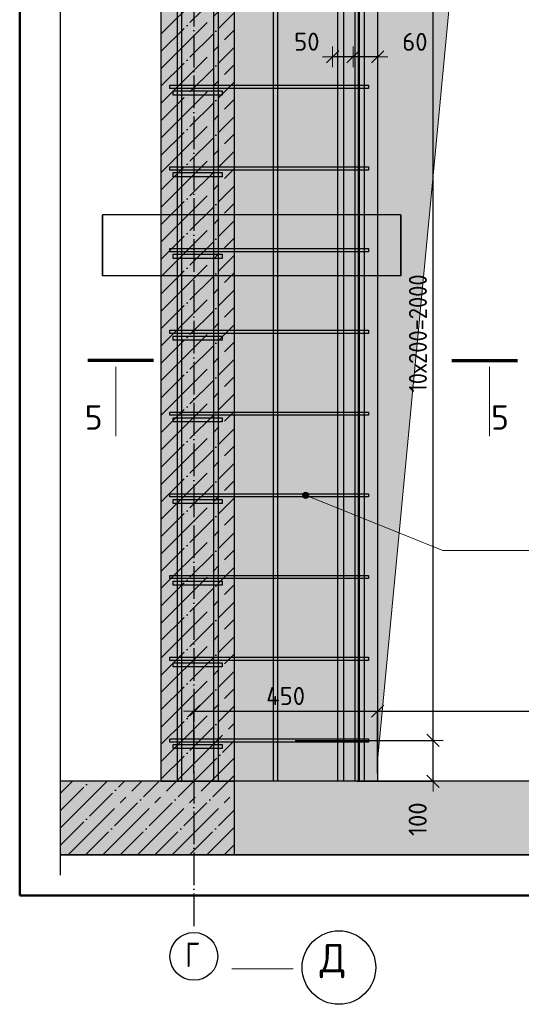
# Model space of a CAD drawing. Header units: millimetres. Extents: x -2258 to 68686, y -2266 to 30725.
# Tile 56 of 83: x 30216 to 31443, y 21564 to 23975. Entities that reach past the tile are written whole.
import ezdxf

# ---------------------------------------------------------------- set-up
doc = ezdxf.new("R2010")
doc.units = ezdxf.units.MM
doc.header["$PDMODE"] = 65
doc.linetypes.add('______11', pattern=[100, 80, -10, 0, -10])
doc.linetypes.add('______5', pattern=[220, 160, -20, 20, -20])
for name, color, linetype, lineweight in [('Standard', 7, 'Continuous', 25), ('Арм.стержн. Арматура края', 96, 'Continuous', 35), ('Арм.стержн. вертикальными 1', 22, 'Continuous', 35), ('Арм.стержн. Доп. арматура', 180, 'Continuous', 35), ('Арм.стержн. Хомут', 240, 'Continuous', 35), ('Размерная линия_ общее', 7, 'Continuous', 13), ('Фундамент (1)', 7, 'Continuous', 35)]:
    doc.layers.add(name, color=color, linetype=linetype, lineweight=lineweight)
doc.layers.add('Осевая линия_ общее', color=7, linetype='______5', lineweight=13, true_color=0xa0a0a0)
doc.styles.add('ISOCPEUR', font='ISOCPEUR')
doc.dimstyles.new('DIMSTYLE_11', dxfattribs={"dimtxt": 44, "dimasz": 50, "dimexe": 0, "dimexo": 0, "dimgap": 22, "dimtad": 2, "dimdec": 0, "dimrnd": 5, "dimzin": 12, "dimdsep": 46, "dimtxsty": 'ISOCPEUR', "dimblk1": 'ALL_ML_STRICH', "dimblk2": 'ALL_ML_STRICH', "dimsah": 1, "dimcen": 0, "dimclrd": 7, "dimclre": 256, "dimclrt": 7, "dimadec": 0, "dimazin": 0, "dimtfac": 1, "dimtdec": 0, "dimtix": 1, "dimtmove": 2, "dimatfit": 3, "dimfxl": 0, "dimtvp": 1.2, "dimtzin": 0, "dimlwd": 0, "dimlwe": -3, "dimarcsym": 0})
doc.dimstyles.new('DIMSTYLE_3', dxfattribs={"dimtxt": 44, "dimasz": 50, "dimexe": 0, "dimexo": 0, "dimgap": 22, "dimtad": 2, "dimdec": 0, "dimrnd": 5, "dimzin": 12, "dimdsep": 46, "dimtxsty": 'ISOCPEUR', "dimblk1": 'ALL_ML_STRICH', "dimblk2": 'ALL_ML_STRICH', "dimsah": 1, "dimcen": 0, "dimclrd": 7, "dimclre": 256, "dimclrt": 7, "dimadec": 0, "dimazin": 0, "dimtfac": 1, "dimtdec": 0, "dimtix": 1, "dimtmove": 2, "dimatfit": 3, "dimfxl": 0, "dimtzin": 0, "dimlwd": 0, "dimlwe": -3, "dimarcsym": 0})

# ---------------------------------------------------------------- blocks, each defined once
blk = doc.blocks.new('ALL_ML_STRICH')
at = {"color": 0, "linetype": 'ByBlock', "lineweight": -2}
for p, q in [((0, -0.5), (0, 0.5)), ((-1, 0), (0.5, 0)), ((-0.3, -0.3), (0.3, 0.3))]:
    blk.add_line(p, q, dxfattribs=at)
blk = doc.blocks.new('*D314')
at = {"layer": 'DEFPOINTS', "color": 7, "linetype": 'Continuous', "lineweight": 13, "transparency": 33554687}
for p in [(30869.4, 22210.1), (31021.4, 22110.1), (31227.1, 22110.1)]:
    blk.add_point(p, dxfattribs=at)
at = {"layer": 'Размерная линия_ общее', "color": 253, "linetype": 'Continuous', "lineweight": -2, "true_color": 0xa0a0a0, "transparency": 33554687}
for p, q in [((30889.4, 22210.1), (31227.1, 22210.1)), ((31041.4, 22110.1), (31227.1, 22110.1))]:
    blk.add_line(p, q, dxfattribs=at)
at = {"layer": 'Размерная линия_ общее', "color": 7, "linetype": 'Continuous', "lineweight": -2, "transparency": 33554687}
blk.add_line((31227.1, 22110.1), (31227.1, 22210.1), dxfattribs=at)
at = {"layer": 'Размерная линия_ общее', "color": 7, "linetype": 'Continuous', "lineweight": 13, "transparency": 33554687, "xscale": 50, "yscale": 50, "zscale": 50}
for p, rotation in [((31227.1, 22210.1), 90), ((31227.1, 22110.1), 270)]:
    blk.add_blockref('ALL_ML_STRICH', p, dxfattribs=dict(at, rotation=rotation))
at = {"layer": 'Размерная линия_ общее', "color": 7, "linetype": 'Continuous', "lineweight": 13, "transparency": 33554687, "insert": (31189.6, 22017.3), "char_height": 44, "width": 132, "attachment_point": 5, "rotation": 90, "style": 'ISOCPEUR'}
blk.add_mtext('\\A1;{100}', dxfattribs=at)
blk = doc.blocks.new('*D315')
at = {"layer": 'DEFPOINTS', "color": 7, "linetype": 'Continuous', "lineweight": 13, "transparency": 33554687}
for p in [(30841.2, 24210.1), (30869.4, 22210.1), (31227.1, 22210.1)]:
    blk.add_point(p, dxfattribs=at)
at = {"layer": 'Размерная линия_ общее', "color": 253, "linetype": 'Continuous', "lineweight": -2, "true_color": 0xa0a0a0, "transparency": 33554687}
for p, q in [((30861.2, 24210.1), (31227.1, 24210.1)), ((30889.4, 22210.1), (31227.1, 22210.1))]:
    blk.add_line(p, q, dxfattribs=at)
at = {"layer": 'Размерная линия_ общее', "color": 7, "linetype": 'Continuous', "lineweight": -2, "transparency": 33554687}
blk.add_line((31227.1, 22210.1), (31227.1, 24210.1), dxfattribs=at)
at = {"layer": 'Размерная линия_ общее', "color": 7, "linetype": 'Continuous', "lineweight": 13, "transparency": 33554687, "xscale": 50, "yscale": 50, "zscale": 50}
for p, rotation in [((31227.1, 24210.1), 90), ((31227.1, 22210.1), 270)]:
    blk.add_blockref('ALL_ML_STRICH', p, dxfattribs=dict(at, rotation=rotation))
at = {"layer": 'Размерная линия_ общее', "color": 7, "linetype": 'Continuous', "lineweight": 13, "transparency": 33554687, "insert": (31168.1, 23062.1), "char_height": 44, "width": 2.2, "attachment_point": 1, "rotation": 90, "line_spacing_factor": 0.60241, "style": 'ISOCPEUR'}
blk.add_mtext('\\W0.91;10х200=2000', dxfattribs=at)
blk = doc.blocks.new('*D321')
at = {"layer": 'DEFPOINTS', "color": 7, "linetype": 'Continuous', "lineweight": 13, "transparency": 33554687}
for p in [(31031.4, 23882.2), (31091.4, 23883.6), (31091.4, 23861.1)]:
    blk.add_point(p, dxfattribs=at)
at = {"layer": 'Размерная линия_ общее', "color": 253, "linetype": 'Continuous', "lineweight": -2, "true_color": 0xa0a0a0, "transparency": 33554687}
for p, q in [((31031.4, 23883.6), (31031.4, 23883.6)), ((31091.4, 23881.1), (31091.4, 23883.6))]:
    blk.add_line(p, q, dxfattribs=at)
at = {"layer": 'Размерная линия_ общее', "color": 7, "linetype": 'Continuous', "lineweight": -2, "transparency": 33554687}
blk.add_line((31091.4, 23883.6), (31031.4, 23883.6), dxfattribs=at)
at = {"layer": 'Размерная линия_ общее', "color": 7, "linetype": 'Continuous', "lineweight": 13, "transparency": 33554687, "xscale": 50, "yscale": 50, "zscale": 50}
for p, rotation in [((31031.4, 23883.6), 180), ((31091.4, 23883.6), 360)]:
    blk.add_blockref('ALL_ML_STRICH', p, dxfattribs=dict(at, rotation=rotation))
at = {"layer": 'Размерная линия_ общее', "color": 7, "linetype": 'Continuous', "lineweight": 13, "transparency": 33554687, "insert": (31182.7, 23920.3), "char_height": 44, "width": 88, "attachment_point": 5, "style": 'ISOCPEUR'}
blk.add_mtext('\\A1;{60}', dxfattribs=at)
blk = doc.blocks.new('*D322')
at = {"layer": 'DEFPOINTS', "color": 7, "linetype": 'Continuous', "lineweight": 13, "transparency": 33554687}
for p in [(30981.4, 23885.4), (31031.4, 23883.6), (31031.4, 23882.2)]:
    blk.add_point(p, dxfattribs=at)
at = {"layer": 'Размерная линия_ общее', "color": 253, "linetype": 'Continuous', "lineweight": -2, "true_color": 0xa0a0a0, "transparency": 33554687}
for p, q in [((30981.4, 23883.6), (30981.4, 23883.6)), ((31031.4, 23883.6), (31031.4, 23883.6))]:
    blk.add_line(p, q, dxfattribs=at)
at = {"layer": 'Размерная линия_ общее', "color": 7, "linetype": 'Continuous', "lineweight": -2, "transparency": 33554687}
blk.add_line((31031.4, 23883.6), (30981.4, 23883.6), dxfattribs=at)
at = {"layer": 'Размерная линия_ общее', "color": 7, "linetype": 'Continuous', "lineweight": 13, "transparency": 33554687, "xscale": 50, "yscale": 50, "zscale": 50}
for p, rotation in [((30981.4, 23883.6), 180), ((31031.4, 23883.6), 360)]:
    blk.add_blockref('ALL_ML_STRICH', p, dxfattribs=dict(at, rotation=rotation))
at = {"layer": 'Размерная линия_ общее', "color": 7, "linetype": 'Continuous', "lineweight": 13, "transparency": 33554687, "insert": (30918.3, 23920.6), "char_height": 44, "width": 88, "attachment_point": 5, "style": 'ISOCPEUR'}
blk.add_mtext('\\A1;{50}', dxfattribs=at)
blk = doc.blocks.new('*D394')
at = {"layer": 'DEFPOINTS', "color": 7, "linetype": 'Continuous', "lineweight": 13, "transparency": 33554687}
for p in [(30641.4, 22281.7), (30641.4, 22110.1), (31091.4, 22110.1)]:
    blk.add_point(p, dxfattribs=at)
at = {"layer": 'Размерная линия_ общее', "color": 253, "linetype": 'Continuous', "lineweight": -2, "true_color": 0xa0a0a0, "transparency": 33554687}
for p, q in [((30641.4, 22130.1), (30641.4, 22281.7)), ((31091.4, 22130.1), (31091.4, 22281.7))]:
    blk.add_line(p, q, dxfattribs=at)
at = {"layer": 'Размерная линия_ общее', "color": 7, "linetype": 'Continuous', "lineweight": -2, "transparency": 33554687}
blk.add_line((30641.4, 22281.7), (31091.4, 22281.7), dxfattribs=at)
at = {"layer": 'Размерная линия_ общее', "color": 7, "linetype": 'Continuous', "lineweight": 13, "transparency": 33554687, "xscale": 50, "yscale": 50, "zscale": 50, "rotation": 180}
blk.add_blockref('ALL_ML_STRICH', (30641.4, 22281.7), dxfattribs=at)
at = {"layer": 'Размерная линия_ общее', "color": 7, "linetype": 'Continuous', "lineweight": 13, "transparency": 33554687, "xscale": 50, "yscale": 50, "zscale": 50}
blk.add_blockref('ALL_ML_STRICH', (31091.4, 22281.7), dxfattribs=at)
at = {"layer": 'Размерная линия_ общее', "color": 7, "linetype": 'Continuous', "lineweight": 13, "transparency": 33554687, "insert": (30866.4, 22318.7), "char_height": 44, "width": 132, "attachment_point": 5, "style": 'ISOCPEUR'}
blk.add_mtext('\\A1;{450}', dxfattribs=at)
blk = doc.blocks.new('*D395')
at = {"layer": 'DEFPOINTS', "color": 7, "linetype": 'Continuous', "lineweight": 13, "transparency": 33554687}
for p in [(31091.4, 22281.7), (31091.4, 22110.1), (31991.4, 22110.1)]:
    blk.add_point(p, dxfattribs=at)
at = {"layer": 'Размерная линия_ общее', "color": 253, "linetype": 'Continuous', "lineweight": -2, "true_color": 0xa0a0a0, "transparency": 33554687}
for p, q in [((31091.4, 22130.1), (31091.4, 22281.7)), ((31991.4, 22130.1), (31991.4, 22281.7))]:
    blk.add_line(p, q, dxfattribs=at)
at = {"layer": 'Размерная линия_ общее', "color": 7, "linetype": 'Continuous', "lineweight": -2, "transparency": 33554687}
blk.add_line((31091.4, 22281.7), (31991.4, 22281.7), dxfattribs=at)
at = {"layer": 'Размерная линия_ общее', "color": 7, "linetype": 'Continuous', "lineweight": 13, "transparency": 33554687, "xscale": 50, "yscale": 50, "zscale": 50, "rotation": 180}
blk.add_blockref('ALL_ML_STRICH', (31091.4, 22281.7), dxfattribs=at)
at = {"layer": 'Размерная линия_ общее', "color": 7, "linetype": 'Continuous', "lineweight": 13, "transparency": 33554687, "xscale": 50, "yscale": 50, "zscale": 50}
blk.add_blockref('ALL_ML_STRICH', (31991.4, 22281.7), dxfattribs=at)
at = {"layer": 'Размерная линия_ общее', "color": 7, "linetype": 'Continuous', "lineweight": 13, "transparency": 33554687, "insert": (31543.6, 22318.7), "char_height": 44, "width": 132, "attachment_point": 5, "style": 'ISOCPEUR'}
blk.add_mtext('\\A1;{900}', dxfattribs=at)

msp = doc.modelspace()

# ---------------------------------------------------------------- hatches: boundary and pattern name
at = {"linetype": 'Continuous', "lineweight": -3, "transparency": 33554687}
for points in [[(30741.4, 22110.1), (30741.4, 25300.1), (30561.4, 25300.1), (30561.4, 22110.1)], [(30741.4, 22110.1), (30315.6, 22110.1), (30315.6, 21930.1), (30741.4, 21930.1)]]:
    msp.add_hatch(color=7, dxfattribs=at).paths.add_polyline_path(points)
at = {"linetype": 'Continuous', "lineweight": 13, "transparency": 33554687}
msp.add_hatch(color=7, dxfattribs=at).paths.add_polyline_path([(30741.4, 21930.1), (32301.4, 21930.1), (32301.4, 22110.1), (30741.4, 22110.1)])
at = {"layer": 'Standard', "linetype": 'Continuous', "lineweight": 13, "transparency": 33554687}
h = msp.add_hatch(color=7, dxfattribs=at)
h.paths.add_polyline_path([(31091.4, 24360.1), (31991.4, 24360.1), (31991.4, 22110.1), (32341.4, 22110.1), (32341.4, 25300.1), (30741.4, 25300.1), (30741.4, 22110.1), (31091.4, 22110.1)])
h.paths.add_polyline_path([(32211.4, 24080.1), (32211.3, 24078.1), (32211, 24076), (32210.4, 24074), (32209.7, 24072), (32208.7, 24070.1), (32207.6, 24068.4), (32206.3, 24066.8), (32204.8, 24065.3), (32203.1, 24064), (32201.4, 24062.8), (32199.5, 24061.9), (32197.6, 24061.1), (32195.5, 24060.6), (32193.5, 24060.3), (32191.4, 24060.1), (32189.3, 24060.3), (32187.2, 24060.6), (32185.2, 24061.1), (32183.3, 24061.9), (32181.4, 24062.8), (32179.6, 24064), (32178, 24065.3), (32176.5, 24066.8), (32175.2, 24068.4), (32174.1, 24070.1), (32173.1, 24072), (32172.4, 24074), (32171.8, 24076), (32171.5, 24078.1), (32171.4, 24080.1), (32171.5, 24082.2), (32171.8, 24084.3), (32172.4, 24086.3), (32173.1, 24088.3), (32174.1, 24090.1), (32175.2, 24091.9), (32176.5, 24093.5), (32178, 24095), (32179.6, 24096.3), (32181.4, 24097.5), (32183.3, 24098.4), (32185.2, 24099.2), (32187.2, 24099.7), (32189.3, 24100), (32191.4, 24100.1), (32193.5, 24100), (32195.5, 24099.7), (32197.6, 24099.2), (32199.5, 24098.4), (32201.4, 24097.5), (32203.1, 24096.3), (32204.8, 24095), (32206.3, 24093.5), (32207.6, 24091.9), (32208.7, 24090.1), (32209.7, 24088.3), (32210.4, 24086.3), (32211, 24084.3), (32211.3, 24082.2)], flags=16)
h.paths.add_polyline_path([(32211.4, 23280.1), (32211.3, 23278.1), (32211, 23276), (32210.4, 23274), (32209.7, 23272), (32208.7, 23270.1), (32207.6, 23268.4), (32206.3, 23266.8), (32204.8, 23265.3), (32203.1, 23264), (32201.4, 23262.8), (32199.5, 23261.9), (32197.6, 23261.1), (32195.5, 23260.6), (32193.5, 23260.3), (32191.4, 23260.1), (32189.3, 23260.3), (32187.2, 23260.6), (32185.2, 23261.1), (32183.3, 23261.9), (32181.4, 23262.8), (32179.6, 23264), (32178, 23265.3), (32176.5, 23266.8), (32175.2, 23268.4), (32174.1, 23270.1), (32173.1, 23272), (32172.4, 23274), (32171.8, 23276), (32171.5, 23278.1), (32171.4, 23280.1), (32171.5, 23282.2), (32171.8, 23284.3), (32172.4, 23286.3), (32173.1, 23288.3), (32174.1, 23290.1), (32175.2, 23291.9), (32176.5, 23293.5), (32178, 23295), (32179.6, 23296.3), (32181.4, 23297.5), (32183.3, 23298.4), (32185.2, 23299.2), (32187.2, 23299.7), (32189.3, 23300), (32191.4, 23300.1), (32193.5, 23300), (32195.5, 23299.7), (32197.6, 23299.2), (32199.5, 23298.4), (32201.4, 23297.5), (32203.1, 23296.3), (32204.8, 23295), (32206.3, 23293.5), (32207.6, 23291.9), (32208.7, 23290.1), (32209.7, 23288.3), (32210.4, 23286.3), (32211, 23284.3), (32211.3, 23282.2)], flags=16)
at = {"layer": 'Арм.стержн. Хомут', "linetype": 'Continuous', "lineweight": 13, "transparency": 33554687}
for points in [[(30909.5, 22805.6), (30910.8, 22816), (30908, 22809.1)], [(30908, 22809.1), (30910.8, 22816), (30908.4, 22812.9)], [(30912.6, 22803.2), (30914.3, 22817.5), (30909.5, 22805.6)], [(30909.5, 22805.6), (30914.3, 22817.5), (30910.8, 22816)], [(30912.6, 22803.2), (30918.2, 22817.1), (30914.3, 22817.5)], [(30916.5, 22802.8), (30918.2, 22817.1), (30912.6, 22803.2)], [(30916.5, 22802.8), (30921.3, 22814.7), (30918.2, 22817.1)], [(30920, 22804.3), (30921.3, 22814.7), (30916.5, 22802.8)], [(30920, 22804.3), (30922.8, 22811.2), (30921.3, 22814.7)], [(30922.8, 22811.2), (30920, 22804.3), (30922.3, 22807.3)]]:
    msp.add_hatch(color=7, dxfattribs=at).paths.add_polyline_path(points)
at = {"layer": 'Фундамент (1)', "linetype": 'Continuous', "lineweight": 13, "true_color": 0x2d2d2d, "transparency": 33554687}
msp.add_hatch(color=250, dxfattribs=at).paths.add_polyline_path([(31282.3, 24169.2), (31991.4, 24360.1), (31091.4, 24360.1), (31091.4, 22160.1)])

# ---------------------------------------------------------------- linework, layer by layer
at = {"color": 7, "linetype": 'Continuous', "lineweight": 25, "transparency": 33554687}
for p, q in [((30561.4, 25300.1), (30561.4, 22110.1)), ((30741.4, 22110.1), (30741.4, 25300.1)), ((30315.6, 21880.1), (30315.6, 22160.1)), ((30561.4, 22110.1), (30315.6, 22110.1)), ((30561.4, 22110.1), (30741.4, 22110.1)), ((30741.4, 22110.1), (30561.4, 22110.1)), ((32301.4, 22110.1), (30741.4, 22110.1)), ((30741.4, 21930.1), (30741.4, 22110.1)), ((30315.6, 21930.1), (30741.4, 21930.1)), ((30741.4, 21930.1), (32301.4, 21930.1))]:
    msp.add_line(p, q, dxfattribs=at)
at = {"color": 7, "linetype": '______5', "lineweight": -3, "transparency": 33554687}
for p, q in [((30561.4, 23939.2), (30741.4, 24119.2)), ((30561.4, 23854.3), (30741.4, 24034.3)), ((30561.4, 23769.5), (30741.4, 23949.5)), ((30561.4, 23684.6), (30741.4, 23864.6)), ((30561.4, 23599.8), (30741.4, 23779.8)), ((30561.4, 23514.9), (30741.4, 23694.9)), ((30561.4, 23430.1), (30741.4, 23610.1)), ((30561.4, 23345.2), (30741.4, 23525.2)), ((30561.4, 23260.4), (30741.4, 23440.4)), ((30561.4, 23175.5), (30741.4, 23355.5)), ((30561.4, 23090.7), (30741.4, 23270.7)), ((30561.4, 23005.8), (30741.4, 23185.8)), ((30561.4, 22921), (30741.4, 23101)), ((30561.4, 22836.1), (30741.4, 23016.1)), ((30561.4, 22751.3), (30741.4, 22931.3)), ((30561.4, 22666.4), (30741.4, 22846.4)), ((30561.4, 22581.6), (30741.4, 22761.6)), ((30561.4, 22496.7), (30741.4, 22676.7)), ((30561.4, 22411.8), (30741.4, 22591.8)), ((30561.4, 22327), (30741.4, 22507)), ((30561.4, 22242.1), (30741.4, 22422.1)), ((30561.4, 22157.3), (30741.4, 22337.3)), ((30599.1, 22110.1), (30741.4, 22252.4)), ((30683.9, 22110.1), (30741.4, 22167.6)), ((30315.6, 22081.2), (30344.5, 22110.1)), ((30315.6, 21996.3), (30429.4, 22110.1)), ((30334.2, 21930.1), (30514.2, 22110.1)), ((30419.1, 21930.1), (30599.1, 22110.1)), ((30503.9, 21930.1), (30683.9, 22110.1)), ((30588.8, 21930.1), (30741.4, 22082.7)), ((30673.7, 21930.1), (30741.4, 21997.9))]:
    msp.add_line(p, q, dxfattribs=at)
at = {"color": 7, "linetype": '______11', "lineweight": -3, "transparency": 33554687}
for p, q in [((30561.4, 23896.8), (30741.4, 24076.8)), ((30561.4, 23811.9), (30741.4, 23991.9)), ((30561.4, 23727.1), (30741.4, 23907.1)), ((30561.4, 23642.2), (30741.4, 23822.2)), ((30561.4, 23557.4), (30741.4, 23737.4)), ((30561.4, 23472.5), (30741.4, 23652.5)), ((30561.4, 23387.7), (30741.4, 23567.7)), ((30561.4, 23302.8), (30741.4, 23482.8)), ((30561.4, 23217.9), (30741.4, 23397.9)), ((30561.4, 23133.1), (30741.4, 23313.1)), ((30561.4, 23048.2), (30741.4, 23228.2)), ((30561.4, 22963.4), (30741.4, 23143.4)), ((30561.4, 22878.5), (30741.4, 23058.5)), ((30561.4, 22793.7), (30741.4, 22973.7)), ((30561.4, 22708.8), (30741.4, 22888.8)), ((30561.4, 22624), (30741.4, 22804)), ((30561.4, 22539.1), (30741.4, 22719.1)), ((30561.4, 22454.3), (30741.4, 22634.3)), ((30561.4, 22369.4), (30741.4, 22549.4)), ((30561.4, 22284.6), (30741.4, 22464.6)), ((30561.4, 22199.7), (30741.4, 22379.7)), ((30561.4, 22114.9), (30741.4, 22294.9)), ((30641.5, 22110.1), (30741.4, 22210)), ((30315.6, 22038.8), (30387, 22110.1)), ((30315.6, 21953.9), (30471.8, 22110.1)), ((30376.7, 21930.1), (30556.7, 22110.1)), ((30461.5, 21930.1), (30641.5, 22110.1)), ((30546.4, 21930.1), (30726.4, 22110.1)), ((30726.4, 22110.1), (30741.4, 22125.2)), ((30631.2, 21930.1), (30741.4, 22040.3)), ((30716.1, 21930.1), (30741.4, 21955.5))]:
    msp.add_line(p, q, dxfattribs=at)
at = {"color": 52, "linetype": 'Continuous', "lineweight": -3, "transparency": 33554687}
for p, q in [((31148.1, 23497.2), (30418.1, 23497.2)), ((31148.1, 23497.2), (30418.1, 23497.2)), ((30418.1, 23497.2), (30418.1, 23347.1)), ((30418.1, 23347.1), (30418.1, 23497.2)), ((31148.1, 23497.2), (31148.1, 23347.1)), ((31148.1, 23347.1), (31148.1, 23497.2)), ((31148.1, 23347.1), (30418.1, 23347.1)), ((31148.1, 23347.1), (30418.1, 23347.1))]:
    msp.add_line(p, q, dxfattribs=at)
at = {"layer": 'Standard', "color": 7, "linetype": 'Continuous', "lineweight": 25, "transparency": 33554687}
msp.add_line((31091.4, 24360.1), (31091.4, 22110.1), dxfattribs=at)
at = {"layer": 'Standard', "color": 7, "linetype": 'Continuous', "lineweight": 70, "transparency": 33554687}
for p, q in [((30542.9, 23140.3), (30382.1, 23140.3)), ((31272.9, 23140.3), (31433.7, 23140.3))]:
    msp.add_line(p, q, dxfattribs=at)
at = {"layer": 'Standard', "color": 7, "linetype": 'Continuous', "lineweight": 13, "transparency": 33554687}
for p, q in [((30450.6, 23124.3), (30450.6, 22954.7)), ((31365.2, 23124.3), (31365.2, 22954.7)), ((30734.8, 21650.7), (30884.8, 21650.7))]:
    msp.add_line(p, q, dxfattribs=at)
at = {"layer": 'Standard', "color": 7, "linetype": 'Continuous', "lineweight": 50, "transparency": 33554687}
msp.add_lwpolyline([(30215.6, 21830.1), (34926.5, 21830.1), (34926.5, 26340.1), (30215.6, 26340.1), (30215.6, 21830.1)], dxfattribs=at)
at = {"layer": 'Standard', "color": 7, "linetype": 'Continuous', "lineweight": 13, "transparency": 33554687}
msp.add_lwpolyline([(31091.4, 22160.1), (31282.3, 24169.2), (31991.4, 24360.1)], dxfattribs=at)
at = {"layer": 'Standard', "color": 7, "linetype": 'Continuous', "lineweight": 25, "transparency": 33554687}
msp.add_circle((30996.8, 21654), 90, dxfattribs=at)
at = {"layer": 'Арм.стержн. Арматура края', "color": 4, "linetype": 'Continuous', "lineweight": 25, "transparency": 33554687}
for points in [[(30591.4, 23800.1), (30711.4, 23800.1), (30711.4, 23790.1), (30591.4, 23790.1), (30591.4, 23800.1)], [(30591.4, 23600.1), (30711.4, 23600.1), (30711.4, 23590.1), (30591.4, 23590.1), (30591.4, 23600.1)], [(30591.4, 23400.1), (30711.4, 23400.1), (30711.4, 23390.1), (30591.4, 23390.1), (30591.4, 23400.1)], [(30591.4, 23200.1), (30711.4, 23200.1), (30711.4, 23190.1), (30591.4, 23190.1), (30591.4, 23200.1)], [(30591.4, 23000.1), (30711.4, 23000.1), (30711.4, 22990.1), (30591.4, 22990.1), (30591.4, 23000.1)], [(30591.4, 22800.1), (30711.4, 22800.1), (30711.4, 22790.1), (30591.4, 22790.1), (30591.4, 22800.1)], [(30591.4, 22600.1), (30711.4, 22600.1), (30711.4, 22590.1), (30591.4, 22590.1), (30591.4, 22600.1)], [(30591.4, 22400.1), (30711.4, 22400.1), (30711.4, 22390.1), (30591.4, 22390.1), (30591.4, 22400.1)], [(30591.4, 22200.1), (30711.4, 22200.1), (30711.4, 22190.1), (30591.4, 22190.1), (30591.4, 22200.1)]]:
    msp.add_lwpolyline(points, dxfattribs=at)
at = {"layer": 'Арм.стержн. вертикальными 1', "color": 4, "linetype": 'Continuous', "lineweight": 25, "transparency": 33554687}
for points in [[(30601.4, 22110.1), (30601.4, 26245.1), (30611.4, 26245.1), (30611.4, 22110.1), (30601.4, 22110.1)], [(30601.4, 22110.1), (30601.4, 26245.1), (30611.4, 26245.1), (30611.4, 22110.1), (30601.4, 22110.1)], [(30601.4, 22110.1), (30601.4, 26245.1), (30611.4, 26245.1), (30611.4, 22110.1), (30601.4, 22110.1)], [(30690.9, 22110.1), (30690.9, 26245.1), (30700.9, 26245.1), (30700.9, 22110.1), (30690.9, 22110.1)], [(30690.9, 22110.1), (30690.9, 26245.1), (30700.9, 26245.1), (30700.9, 22110.1), (30690.9, 22110.1)], [(30690.9, 22110.1), (30690.9, 26245.1), (30700.9, 26245.1), (30700.9, 22110.1), (30690.9, 22110.1)], [(30836.4, 22110.1), (30836.4, 26245.1), (30846.4, 26245.1), (30846.4, 22110.1), (30836.4, 22110.1)], [(30836.4, 22110.1), (30836.4, 26245.1), (30846.4, 26245.1), (30846.4, 22110.1), (30836.4, 22110.1)], [(31036.4, 22110.1), (31036.4, 26245.1), (31046.4, 26245.1), (31046.4, 22110.1), (31036.4, 22110.1)], [(31036.4, 22110.1), (31036.4, 26245.1), (31046.4, 26245.1), (31046.4, 22110.1), (31036.4, 22110.1)]]:
    msp.add_lwpolyline(points, dxfattribs=at)
at = {"layer": 'Арм.стержн. Доп. арматура', "color": 7, "linetype": 'Continuous', "lineweight": 25, "transparency": 33554687}
for points in [[(30994.4, 22110.1), (30994.4, 24960.1), (31008.4, 24960.1), (31008.4, 22110.1), (30994.4, 22110.1)], [(30994.4, 22110.1), (30994.4, 24960.1), (31008.4, 24960.1), (31008.4, 22110.1), (30994.4, 22110.1)], [(31044.4, 22110.1), (31044.4, 24960.1), (31058.4, 24960.1), (31058.4, 22110.1), (31044.4, 22110.1)], [(31044.4, 22110.1), (31044.4, 24960.1), (31058.4, 24960.1), (31058.4, 22110.1), (31044.4, 22110.1)]]:
    msp.add_lwpolyline(points, dxfattribs=at)
at = {"layer": 'Арм.стержн. Хомут', "color": 7, "linetype": 'Continuous', "lineweight": 13, "transparency": 33554687}
for p, q in [((30908.4, 22812.9), (30908.4, 22812.9)), ((31251.2, 22675), (30915.4, 22810.1)), ((30918.2, 22817.1), (30918.2, 22817.1)), ((30922.3, 22807.3), (30922.3, 22807.3)), ((30912.6, 22803.2), (30912.6, 22803.2)), ((31251.2, 22675), (31807.2, 22675))]:
    msp.add_line(p, q, dxfattribs=at)
at = {"layer": 'Арм.стержн. Хомут', "color": 40, "linetype": 'Continuous', "lineweight": 25, "transparency": 33554687}
for points in [[(30583.4, 23814.1), (31069.4, 23814.1), (31069.4, 23806.1), (30583.4, 23806.1), (30583.4, 23814.1)], [(30583.4, 23614.1), (31069.4, 23614.1), (31069.4, 23606.1), (30583.4, 23606.1), (30583.4, 23614.1)], [(30583.4, 23414.1), (31069.4, 23414.1), (31069.4, 23406.1), (30583.4, 23406.1), (30583.4, 23414.1)], [(30583.4, 23214.1), (31069.4, 23214.1), (31069.4, 23206.1), (30583.4, 23206.1), (30583.4, 23214.1)], [(30583.4, 23014.1), (31069.4, 23014.1), (31069.4, 23006.1), (30583.4, 23006.1), (30583.4, 23014.1)], [(30583.4, 22814.1), (31069.4, 22814.1), (31069.4, 22806.1), (30583.4, 22806.1), (30583.4, 22814.1)], [(30583.4, 22614.1), (31069.4, 22614.1), (31069.4, 22606.1), (30583.4, 22606.1), (30583.4, 22614.1)], [(30583.4, 22414.1), (31069.4, 22414.1), (31069.4, 22406.1), (30583.4, 22406.1), (30583.4, 22414.1)], [(30583.4, 22214.1), (31069.4, 22214.1), (31069.4, 22206.1), (30583.4, 22206.1), (30583.4, 22214.1)]]:
    msp.add_lwpolyline(points, dxfattribs=at)
at = {"layer": 'Арм.стержн. Хомут', "color": 7, "linetype": 'Continuous', "lineweight": 13, "transparency": 33554687}
msp.add_circle((30915.4, 22810.1), 7.5, dxfattribs=at)
at = {"layer": 'Осевая линия_ общее', "color": 253, "linetype": '______11', "lineweight": -3, "true_color": 0xa0a0a0, "transparency": 33554687}
msp.add_line((30641.4, 26240.1), (30641.4, 21740.5), dxfattribs=at)
at = {"layer": 'Осевая линия_ общее', "color": 7, "linetype": 'Continuous', "lineweight": -3, "transparency": 33554687}
msp.add_circle((30641.9, 21681.4), 58.5, dxfattribs=at)
at = {"layer": 'Размерная линия_ общее', "color": 52, "linetype": 'Continuous', "lineweight": -3, "transparency": 33554687}
for p, q in [((30315.6, 21930.1), (30315.6, 26240.1)), ((30315.6, 21930.1), (30315.6, 26240.1)), ((34826.5, 21930.1), (30315.6, 21930.1)), ((34826.5, 21930.1), (30315.6, 21930.1))]:
    msp.add_line(p, q, dxfattribs=at)

# ---------------------------------------------------------------- texts
at = {"layer": 'Standard', "color": 7, "linetype": 'Continuous', "lineweight": 13, "transparency": 33554687, "style": 'ISOCPEUR'}
for s, insert, char_height, width, attachment_point in [('\\A1;{\\fISOCPEUR|i0|b0;\\H60.000000;\\W1.000000;\\C7;5}\\P', (30374.7, 22970.7), 60, 65.333, 7), ('\\A1;{\\fISOCPEUR|i0|b0;\\H60.000000;\\W1.000000;\\C7;5}\\P', (31369.1, 22970.7), 60, 65.333, 7), ('\\A1;{\\fISOCPEUR|i0|b0;\\H70.000000;\\W1.000000;\\C7;Д}\\P', (30950.1, 21712.1), 70, 91.636, 1)]:
    msp.add_mtext(s, dxfattribs=dict(at, insert=insert, char_height=char_height, width=width, attachment_point=attachment_point))
at = {"layer": 'Осевая линия_ общее', "color": 7, "linetype": 'Continuous', "lineweight": -3, "transparency": 33554687, "insert": (30620.9, 21655.3), "char_height": 60, "width": 65.281, "attachment_point": 7, "style": 'ISOCPEUR'}
msp.add_mtext('\\W0.78;Г', dxfattribs=at)

# ---------------------------------------------------------------- dimensions: what is measured, and where the dimension line sits
at = {"layer": 'Размерная линия_ общее', "color": 7, "linetype": 'Continuous', "lineweight": 13, "transparency": 33554687}
dim = msp.add_linear_dim(base=(31227.1, 24210.1), p1=(30889.4, 22210.1), p2=(30861.2, 24210.1), angle=90, text='\\W0.91;10х200=2000', dimstyle='DIMSTYLE_3', override={"dimpost": '<>', "dimclrd": 7, "dimclre": 253, "dimclrt": 7, "dimlwd": 0, "dimlwe": 65533}, dxfattribs=at)
dim.commit()
dim.dimension.update_dxf_attribs({"geometry": '*D315', "text_midpoint": (31205.1, 23210.1), "dimtype": 160})
for base, p1, p2, angle, picture, middle in [((30981.4, 23883.6), (31031.4, 23883.6), (30981.4, 23883.6), 180, '*D322', (30918.3, 23920.6)), ((31031.4, 23883.6), (31091.4, 23881.1), (31031.4, 23883.6), 180, '*D321', (31182.7, 23920.3)), ((31227.1, 22210.1), (31041.4, 22110.1), (30889.4, 22210.1), 90, '*D314', (31189.6, 22017.3))]:
    dim = msp.add_linear_dim(base=base, p1=p1, p2=p2, angle=angle, dimstyle='DIMSTYLE_11', override={"dimpost": '<>', "dimclrd": 7, "dimclre": 253, "dimclrt": 7, "dimlwd": 0, "dimlwe": 65533}, dxfattribs=at)
    dim.commit()
    dim.dimension.update_dxf_attribs({"geometry": picture, "text_midpoint": middle, "dimtype": 160})
for base, p1, p2, picture, middle in [((31091.4, 22281.7), (30641.4, 22130.1), (31091.4, 22130.1), '*D394', (30866.4, 22318.7)), ((31991.4, 22281.7), (31091.4, 22130.1), (31991.4, 22130.1), '*D395', (31543.6, 22318.7))]:
    dim = msp.add_linear_dim(base=base, p1=p1, p2=p2, dimstyle='DIMSTYLE_3', override={"dimpost": '<>', "dimclrd": 7, "dimclre": 253, "dimclrt": 7, "dimlwd": 0, "dimlwe": 65533}, dxfattribs=at)
    dim.commit()
    dim.dimension.update_dxf_attribs({"geometry": picture, "text_midpoint": middle, "dimtype": 160})

doc.saveas('drawing.dxf')
